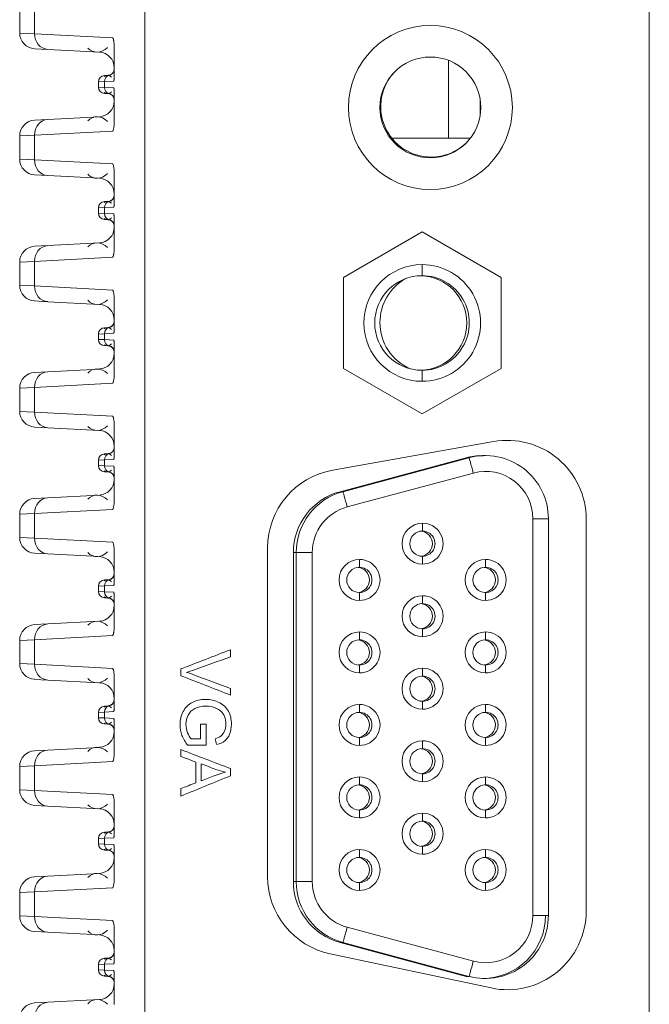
# Model space of a CAD drawing. Header units: millimetres. Extents: x 990 to 1809, y 0 to 562.
# Tile 38 of 256: x 1049 to 1069, y 329 to 361. Entities that reach past the tile are written whole.
import ezdxf

# ---------------------------------------------------------------- set-up
doc = ezdxf.new("R2010")
doc.units = ezdxf.units.MM
doc.layers.add('1', color=7, linetype='Continuous', true_color=0xffffff)
doc.layers.add('10', color=7, linetype='Continuous')

msp = doc.modelspace()

# ---------------------------------------------------------------- linework, layer by layer
at = {"layer": '1', "color": 7, "linetype": 'Continuous', "lineweight": 18}
for p, q in [((1049.272, 361.028), (1049.272, 360.248)), ((1052.77, 316.117), (1052.77, 361.117)), ((1068.77, 361.117), (1068.77, 316.117)), ((1048.803, 360.27), (1048.803, 361.006)), ((1048.803, 360.27), (1049.272, 360.248)), ((1049.272, 360.248), (1051.756, 360.117)), ((1049.699, 359.748), (1049.277, 359.77)), ((1051.803, 358.866), (1051.803, 359.817)), ((1051.329, 359.663), (1049.699, 359.748)), ((1051.493, 358.922), (1051.614, 358.928)), ((1051.491, 358.731), (1051.303, 358.722)), ((1051.303, 358.554), (1051.303, 358.722)), ((1051.303, 358.554), (1051.491, 358.545)), ((1051.785, 358.746), (1051.491, 358.731)), ((1051.491, 358.731), (1051.491, 358.545)), ((1051.491, 358.545), (1051.785, 358.53)), ((1051.614, 358.348), (1051.493, 358.354)), ((1051.803, 357.459), (1051.803, 358.41)), ((1049.699, 357.528), (1051.329, 357.613)), ((1049.277, 357.506), (1049.699, 357.528)), ((1049.272, 357.028), (1048.803, 357.006)), ((1048.803, 356.27), (1048.803, 357.006)), ((1051.756, 357.159), (1049.272, 357.028)), ((1049.272, 357.028), (1049.272, 356.248)), ((1048.803, 356.27), (1049.272, 356.248)), ((1049.272, 356.248), (1051.756, 356.117)), ((1049.699, 355.748), (1049.277, 355.77)), ((1051.329, 355.663), (1049.699, 355.748)), ((1051.803, 354.866), (1051.803, 355.817)), ((1051.493, 354.922), (1051.614, 354.928)), ((1051.491, 354.731), (1051.303, 354.722)), ((1051.303, 354.554), (1051.303, 354.722)), ((1051.303, 354.554), (1051.491, 354.545)), ((1051.785, 354.746), (1051.491, 354.731)), ((1051.491, 354.731), (1051.491, 354.545)), ((1051.491, 354.545), (1051.785, 354.53)), ((1051.614, 354.348), (1051.493, 354.354)), ((1051.803, 353.459), (1051.803, 354.41)), ((1061.569, 353.96), (1059.069, 352.516)), ((1064.068, 352.516), (1061.569, 353.96)), ((1049.277, 353.506), (1049.699, 353.528)), ((1049.699, 353.528), (1051.329, 353.613)), ((1049.272, 353.028), (1048.803, 353.006)), ((1048.803, 352.27), (1048.803, 353.006)), ((1051.756, 353.159), (1049.272, 353.028)), ((1049.272, 353.028), (1049.272, 352.248)), ((1061.569, 352.923), (1061.563, 352.573)), ((1048.803, 352.27), (1049.272, 352.248)), ((1059.069, 352.516), (1059.069, 349.63)), ((1064.068, 349.63), (1064.068, 352.516)), ((1049.272, 352.248), (1051.756, 352.117)), ((1049.699, 351.748), (1049.277, 351.77)), ((1051.329, 351.663), (1049.699, 351.748)), ((1051.803, 350.866), (1051.803, 351.817)), ((1051.491, 350.731), (1051.303, 350.722)), ((1051.303, 350.554), (1051.303, 350.722)), ((1051.785, 350.746), (1051.491, 350.731)), ((1051.491, 350.731), (1051.491, 350.545)), ((1051.493, 350.922), (1051.614, 350.928)), ((1051.303, 350.554), (1051.491, 350.545)), ((1051.491, 350.545), (1051.785, 350.53)), ((1051.803, 349.459), (1051.803, 350.41)), ((1051.614, 350.348), (1051.493, 350.354)), ((1049.277, 349.506), (1049.699, 349.528)), ((1049.699, 349.528), (1051.329, 349.613)), ((1059.069, 349.63), (1061.569, 348.186)), ((1061.569, 349.223), (1061.563, 349.573)), ((1061.569, 348.186), (1064.068, 349.63)), ((1051.756, 349.159), (1049.272, 349.028)), ((1049.272, 349.028), (1048.803, 349.006)), ((1048.803, 348.27), (1048.803, 349.006)), ((1049.272, 349.028), (1049.272, 348.248)), ((1048.803, 348.27), (1049.272, 348.248)), ((1049.272, 348.248), (1051.756, 348.117)), ((1049.699, 347.748), (1049.277, 347.77)), ((1051.329, 347.663), (1049.699, 347.748)), ((1051.803, 346.866), (1051.803, 347.817)), ((1063.833, 347.31), (1058.73, 346.403)), ((1051.491, 346.731), (1051.303, 346.722)), ((1051.303, 346.554), (1051.303, 346.722)), ((1051.785, 346.746), (1051.491, 346.731)), ((1051.491, 346.731), (1051.491, 346.545)), ((1051.493, 346.922), (1051.614, 346.928)), ((1062.962, 346.796), (1058.963, 345.721)), ((1063.051, 346.796), (1059.052, 345.721)), ((1062.962, 346.796), (1063.051, 346.796)), ((1063.57, 346.865), (1063.481, 346.865)), ((1051.303, 346.554), (1051.491, 346.545)), ((1051.491, 346.545), (1051.785, 346.53)), ((1051.614, 346.348), (1051.493, 346.354)), ((1051.803, 345.459), (1051.803, 346.41)), ((1063.19, 346.313), (1059.19, 345.238)), ((1058.963, 345.721), (1059.052, 345.721)), ((1049.277, 345.506), (1049.699, 345.528)), ((1049.699, 345.528), (1051.329, 345.613)), ((1051.756, 345.159), (1049.272, 345.028)), ((1049.272, 345.028), (1048.803, 345.006)), ((1048.803, 344.27), (1048.803, 345.006)), ((1049.272, 345.028), (1049.272, 344.248)), ((1065.57, 344.865), (1065.079, 344.865)), ((1065.079, 332.282), (1065.079, 344.865)), ((1065.57, 332.282), (1065.57, 344.865)), ((1066.77, 332.426), (1066.77, 344.848)), ((1048.803, 344.27), (1049.272, 344.248)), ((1049.272, 344.248), (1051.756, 344.117)), ((1056.667, 343.941), (1056.667, 333.511)), ((1049.699, 343.748), (1049.277, 343.77)), ((1051.329, 343.663), (1049.699, 343.748)), ((1051.803, 342.866), (1051.803, 343.817)), ((1057.482, 343.79), (1057.482, 333.357)), ((1057.482, 343.79), (1057.571, 343.79)), ((1057.571, 343.79), (1057.571, 333.357)), ((1058.08, 343.79), (1057.571, 343.79)), ((1058.08, 343.79), (1058.08, 333.357)), ((1051.493, 342.922), (1051.614, 342.928)), ((1051.491, 342.731), (1051.303, 342.722)), ((1051.303, 342.554), (1051.303, 342.722)), ((1051.785, 342.746), (1051.491, 342.731)), ((1051.491, 342.731), (1051.491, 342.545)), ((1051.303, 342.554), (1051.491, 342.545)), ((1051.491, 342.545), (1051.785, 342.53)), ((1051.614, 342.348), (1051.493, 342.354)), ((1051.803, 341.459), (1051.803, 342.41)), ((1049.277, 341.506), (1049.699, 341.528)), ((1049.699, 341.528), (1051.329, 341.613)), ((1049.272, 341.028), (1048.803, 341.006)), ((1051.756, 341.159), (1049.272, 341.028)), ((1049.272, 341.028), (1049.272, 340.248)), ((1048.803, 340.27), (1048.803, 341.006)), ((1048.803, 340.27), (1049.272, 340.248)), ((1049.272, 340.248), (1051.756, 340.117)), ((1051.803, 339.817), (1051.803, 338.866)), ((1049.699, 339.748), (1049.277, 339.77)), ((1051.329, 339.663), (1049.699, 339.748)), ((1051.493, 338.922), (1051.614, 338.928)), ((1051.491, 338.731), (1051.303, 338.722)), ((1051.303, 338.554), (1051.303, 338.722)), ((1051.303, 338.554), (1051.491, 338.545)), ((1051.785, 338.746), (1051.491, 338.731)), ((1051.491, 338.731), (1051.491, 338.545)), ((1051.491, 338.545), (1051.785, 338.53)), ((1051.614, 338.348), (1051.493, 338.354)), ((1051.803, 338.41), (1051.803, 337.459)), ((1049.699, 337.528), (1051.329, 337.613)), ((1049.277, 337.506), (1049.699, 337.528)), ((1049.272, 337.028), (1048.803, 337.006)), ((1048.803, 336.27), (1048.803, 337.006)), ((1051.756, 337.159), (1049.272, 337.028)), ((1049.272, 337.028), (1049.272, 336.248)), ((1048.803, 336.27), (1049.272, 336.248)), ((1049.272, 336.248), (1051.756, 336.117)), ((1049.699, 335.748), (1049.277, 335.77)), ((1051.329, 335.663), (1049.699, 335.748)), ((1051.803, 335.817), (1051.803, 334.866)), ((1051.493, 334.922), (1051.614, 334.928)), ((1051.491, 334.731), (1051.303, 334.722)), ((1051.303, 334.554), (1051.303, 334.722)), ((1051.303, 334.554), (1051.491, 334.545)), ((1051.785, 334.746), (1051.491, 334.731)), ((1051.491, 334.731), (1051.491, 334.545)), ((1051.491, 334.545), (1051.785, 334.53)), ((1051.614, 334.348), (1051.493, 334.354)), ((1051.803, 334.41), (1051.803, 333.459)), ((1049.699, 333.528), (1051.329, 333.613)), ((1049.277, 333.506), (1049.699, 333.528)), ((1057.482, 333.357), (1057.571, 333.357)), ((1058.08, 333.357), (1057.571, 333.357)), ((1049.272, 333.028), (1048.803, 333.006)), ((1048.803, 332.27), (1048.803, 333.006)), ((1051.756, 333.159), (1049.272, 333.028)), ((1049.272, 333.028), (1049.272, 332.248)), ((1065.57, 332.282), (1065.079, 332.282)), ((1048.803, 332.27), (1049.272, 332.248)), ((1049.272, 332.248), (1051.756, 332.117)), ((1049.699, 331.748), (1049.277, 331.77)), ((1051.329, 331.663), (1049.699, 331.748)), ((1051.803, 331.817), (1051.803, 330.866)), ((1059.19, 331.908), (1063.19, 330.833)), ((1058.963, 331.425), (1062.962, 330.35)), ((1058.963, 331.425), (1059.052, 331.425)), ((1059.052, 331.425), (1063.051, 330.35)), ((1058.647, 331.066), (1063.751, 329.981)), ((1051.491, 330.731), (1051.303, 330.722)), ((1051.303, 330.554), (1051.303, 330.722)), ((1051.785, 330.746), (1051.491, 330.731)), ((1051.491, 330.731), (1051.491, 330.545)), ((1051.493, 330.922), (1051.614, 330.928)), ((1051.303, 330.554), (1051.491, 330.545)), ((1051.491, 330.545), (1051.785, 330.53)), ((1051.803, 330.41), (1051.803, 329.459)), ((1051.614, 330.348), (1051.493, 330.354)), ((1062.962, 330.35), (1063.051, 330.35)), ((1063.481, 330.282), (1063.57, 330.282)), ((1049.277, 329.506), (1049.699, 329.528)), ((1049.699, 329.528), (1051.329, 329.613))]:
    msp.add_line(p, q, dxfattribs=at)
for radius in [2.6, 1.6]:
    msp.add_circle((1061.827, 357.908), radius, dxfattribs=at)
for centre, radius, start, end in [((1049.303, 360.27), 0.5, 180, 267), ((1051.303, 359.164), 0.5, 0, 87), ((1051.503, 358.722), 0.2, 93, 180), ((1051.603, 359.128), 0.2, 273, 0), ((1061.853, 357.934), 1.6, 135.7088, 270), ((1051.503, 358.554), 0.2, 180, 267), ((1051.603, 358.148), 0.2, 0, 87), ((1051.303, 358.113), 0.5, 273, 0), ((1049.303, 357.006), 0.5, 93, 180), ((1061.853, 357.934), 1.6, 270, 314.4206), ((1049.303, 356.27), 0.5, 180, 267), ((1051.303, 355.164), 0.5, 0, 87), ((1051.603, 355.128), 0.2, 273, 0), ((1051.503, 354.722), 0.2, 93, 180), ((1051.503, 354.554), 0.2, 180, 267), ((1051.603, 354.148), 0.2, 0, 87), ((1051.303, 354.113), 0.5, 273, 0), ((1049.303, 353.006), 0.5, 93, 180), ((1049.303, 352.27), 0.5, 180, 267), ((1061.827, 351.087), 1.6, 119.5537, 180), ((1051.303, 351.164), 0.5, 0, 87), ((1051.603, 351.128), 0.2, 273, 0), ((1061.827, 351.087), 1.6, 180, 246.285), ((1051.503, 350.722), 0.2, 93, 180), ((1051.503, 350.554), 0.2, 180, 267), ((1051.303, 350.113), 0.5, 273, 0), ((1051.603, 350.148), 0.2, 0, 87), ((1049.303, 349.006), 0.5, 93, 180), ((1049.303, 348.27), 0.5, 180, 267), ((1051.303, 347.164), 0.5, 0, 87), ((1064.27, 344.848), 2.5, 0, 100.0763), ((1051.603, 347.128), 0.2, 273, 0), ((1051.503, 346.722), 0.2, 93, 180), ((1051.503, 346.554), 0.2, 180, 267), ((1051.603, 346.148), 0.2, 0, 87), ((1059.167, 343.941), 2.5, 100.0763, 180), ((1051.303, 346.113), 0.5, 273, 0), ((1049.303, 345.006), 0.5, 93, 180), ((1049.303, 344.27), 0.5, 180, 267), ((1051.303, 343.164), 0.5, 0, 87), ((1051.503, 342.722), 0.2, 93, 180), ((1051.603, 343.128), 0.2, 273, 0), ((1051.503, 342.554), 0.2, 180, 267), ((1051.603, 342.148), 0.2, 0, 87), ((1051.303, 342.113), 0.5, 273, 0), ((1049.303, 341.006), 0.5, 93, 180), ((1049.303, 340.27), 0.5, 180, 267), ((1051.303, 339.164), 0.5, 0, 87), ((1051.503, 338.722), 0.2, 93, 180), ((1051.603, 339.128), 0.2, 273, 0), ((1051.503, 338.554), 0.2, 180, 267), ((1051.603, 338.148), 0.2, 0, 87), ((1051.303, 338.113), 0.5, 273, 0), ((1049.303, 337.006), 0.5, 93, 180), ((1049.303, 336.27), 0.5, 180, 267), ((1051.303, 335.164), 0.5, 0, 87), ((1051.603, 335.128), 0.2, 273, 0), ((1051.503, 334.722), 0.2, 93, 180), ((1051.503, 334.554), 0.2, 180, 267), ((1051.603, 334.148), 0.2, 0, 87), ((1051.303, 334.113), 0.5, 273, 0), ((1049.303, 333.006), 0.5, 93, 180), ((1059.167, 333.511), 2.5, 180, 258), ((1064.27, 332.426), 2.5, 258, 0), ((1049.303, 332.27), 0.5, 180, 267), ((1051.303, 331.164), 0.5, 0, 87), ((1051.603, 331.128), 0.2, 273, 0), ((1051.503, 330.722), 0.2, 93, 180), ((1051.503, 330.554), 0.2, 180, 267), ((1051.303, 330.113), 0.5, 273, 0), ((1051.603, 330.148), 0.2, 0, 87), ((1049.303, 329.006), 0.5, 93, 180)]:
    msp.add_arc(centre, radius, start, end, dxfattribs=at)
for centre, major_axis, ratio, start_param, end_param in [((1049.725, 360.248), (-0.026, -0.499), 0.906086, 4.759839, 6.283185), ((1051.303, 360.165), (-0.197, -0.473), 0.862678, 5.890554, 7.4139), ((1051.603, 358.727), (-0.079, 0.189), 0.862678, 5.152471, 6.543096), ((1051.672, 358.731), (0.01, -0.2), 0.906086, 3.274313, 4.664939), ((1051.603, 359.124), (0.2, 0), 0.998384, 4.884858, 6.283185), ((1051.672, 358.545), (-0.01, -0.2), 0.906086, 4.759839, 6.150465), ((1051.603, 358.549), (-0.079, -0.189), 0.862678, 6.023275, 7.4139), ((1051.603, 358.152), (-0.2, 0), 0.998384, 3.141593, 4.53992), ((1051.303, 357.111), (-0.197, 0.473), 0.862678, 5.152471, 6.675817), ((1049.725, 357.028), (0.026, -0.499), 0.906086, 3.141593, 4.664939), ((1049.725, 356.248), (-0.026, -0.499), 0.906086, 4.759839, 6.283185), ((1051.303, 356.165), (-0.197, -0.473), 0.862678, 5.890554, 7.4139), ((1051.603, 355.124), (0.2, 0), 0.998384, 4.884858, 6.283185), ((1051.603, 354.727), (-0.079, 0.189), 0.862678, 5.152471, 6.543096), ((1051.672, 354.731), (0.01, -0.2), 0.906086, 3.274313, 4.664939), ((1051.672, 354.545), (-0.01, -0.2), 0.906086, 4.759839, 6.150465), ((1051.603, 354.549), (-0.079, -0.189), 0.862678, 6.023275, 7.4139), ((1051.603, 354.152), (-0.2, 0), 0.998384, 3.141593, 4.53992), ((1049.725, 353.028), (0.026, -0.499), 0.906086, 3.141593, 4.664939), ((1051.303, 353.111), (-0.197, 0.473), 0.862678, 5.152471, 6.675817), ((1061.569, 351.073), (0, -1.85), 0.999848, 3.141593, 6.283185), ((1061.569, 351.073), (0, -1.85), 0.999848, 0, 3.141593), ((1061.563, 351.073), (0, -1.5), 0.999848, 3.141593, 6.283185), ((1061.482, 351.073), (0, 1.5), 0.999848, 3.168689, 6.256089), ((1061.563, 351.073), (0, -1.5), 0.999848, 0, 3.141593), ((1049.725, 352.248), (-0.026, -0.499), 0.906086, 4.759839, 6.283185), ((1051.303, 352.165), (-0.197, -0.473), 0.862678, 5.890554, 7.4139), ((1051.603, 351.124), (0.2, 0), 0.998384, 4.884858, 6.283185), ((1051.603, 350.727), (-0.079, 0.189), 0.862678, 5.152471, 6.543096), ((1051.672, 350.731), (0.01, -0.2), 0.906086, 3.274313, 4.664939), ((1051.603, 350.549), (-0.079, -0.189), 0.862678, 6.023275, 7.4139), ((1051.672, 350.545), (-0.01, -0.2), 0.906086, 4.759839, 6.150465), ((1051.603, 350.152), (-0.2, 0), 0.998384, 3.141593, 4.53992), ((1049.725, 349.028), (0.026, -0.499), 0.906086, 3.141593, 4.664939), ((1051.303, 349.111), (-0.197, 0.473), 0.862678, 5.152471, 6.675817), ((1049.725, 348.248), (-0.026, -0.499), 0.906086, 4.759839, 6.283185), ((1051.303, 348.165), (-0.197, -0.473), 0.862678, 5.890554, 7.4139), ((1051.603, 347.124), (0.2, 0), 0.998384, 4.884858, 6.283185), ((1051.603, 346.727), (-0.079, 0.189), 0.862678, 5.152471, 6.543096), ((1051.672, 346.731), (0.01, -0.2), 0.906086, 3.274313, 4.664939), ((1063.481, 344.865), (0, 2), 0.999848, 6.283163, 6.545732), ((1063.57, 344.865), (0, 2), 0.999848, 4.712389, 6.545732), ((1063.181, 346.313), (0.13, -0.483), 0.016854, 1.566266, 3.137062), ((1051.603, 346.549), (-0.079, -0.189), 0.862678, 6.023275, 7.4139), ((1051.672, 346.545), (-0.01, -0.2), 0.906086, 4.759839, 6.150465), ((1051.603, 346.152), (-0.2, 0), 0.998384, 3.141593, 4.53992), ((1063.579, 344.865), (0, 1.5), 0.999848, 4.712389, 6.545732), ((1059.482, 343.79), (0, 2), 0.999848, 0.262546, 1.570796), ((1059.571, 343.79), (0, 2), 0.999848, 0.262546, 1.570796), ((1059.182, 345.238), (0.13, -0.483), 0.016854, 1.566266, 3.137062), ((1049.725, 345.028), (0.026, -0.499), 0.906086, 3.141593, 4.664939), ((1051.303, 345.111), (-0.197, 0.473), 0.862678, 5.152471, 6.675817), ((1059.58, 343.79), (0, 1.5), 0.999848, 0.262546, 1.570796), ((1061.579, 344.073), (0, -0.65), 0.999848, 3.141593, 6.283185), ((1061.575, 344.073), (0, -0.4), 0.999848, 3.141593, 6.283185), ((1061.492, 344.073), (0, 0.4), 0.999848, 3.245462, 6.179317), ((1061.575, 344.723), (0, 0.25), 0.017452, 3.141593, 4.712362), ((1061.575, 344.073), (0, -0.4), 0.999848, 0, 3.141593), ((1061.579, 344.073), (0, -0.65), 0.999848, 0, 3.141593), ((1049.725, 344.248), (-0.026, -0.499), 0.906086, 4.759839, 6.283185), ((1051.303, 344.165), (-0.197, -0.473), 0.862678, 5.890554, 7.4139), ((1059.58, 342.923), (0, -0.65), 0.999848, 3.141593, 6.283185), ((1059.575, 343.573), (0, 0.25), 0.017452, 3.141593, 4.712362), ((1059.58, 342.923), (0, -0.65), 0.999848, 0, 3.141593), ((1061.575, 343.423), (0, -0.25), 0.017452, 1.570824, 3.141593), ((1063.579, 342.923), (0, -0.65), 0.999848, 3.141593, 6.283185), ((1063.575, 343.573), (0, 0.25), 0.017452, 3.141593, 4.712362), ((1063.579, 342.923), (0, -0.65), 0.999848, 0, 3.141593), ((1059.575, 342.923), (0, -0.4), 0.999848, 3.141593, 6.283185), ((1059.492, 342.923), (0, 0.4), 0.999848, 3.245462, 6.179317), ((1059.575, 342.923), (0, -0.4), 0.999848, 0, 3.141593), ((1063.575, 342.923), (0, -0.4), 0.999848, 3.141593, 6.283185), ((1063.492, 342.923), (0, 0.4), 0.999848, 3.245462, 6.179317), ((1063.575, 342.923), (0, -0.4), 0.999848, 0, 3.141593), ((1051.603, 342.727), (-0.079, 0.189), 0.862678, 5.152471, 6.543096), ((1051.672, 342.731), (0.01, -0.2), 0.906086, 3.274313, 4.664939), ((1051.603, 343.124), (0.2, 0), 0.998384, 4.884858, 6.283185), ((1051.603, 342.549), (-0.079, -0.189), 0.862678, 6.023275, 7.4139), ((1051.672, 342.545), (-0.01, -0.2), 0.906086, 4.759839, 6.150465), ((1051.603, 342.152), (-0.2, 0), 0.998384, 3.141593, 4.53992), ((1059.575, 342.273), (0, -0.25), 0.017452, 1.570824, 3.141593), ((1061.579, 341.773), (0, -0.65), 0.999848, 3.141593, 6.283185), ((1061.575, 342.423), (0, 0.25), 0.017452, 3.141593, 4.712362), ((1061.579, 341.773), (0, -0.65), 0.999848, 0, 3.141593), ((1063.575, 342.273), (0, -0.25), 0.017452, 1.570824, 3.141593), ((1061.575, 341.773), (0, -0.4), 0.999848, 3.141593, 6.283185), ((1061.492, 341.773), (0, 0.4), 0.999848, 3.245462, 6.179317), ((1061.575, 341.773), (0, -0.4), 0.999848, 0, 3.141593), ((1051.303, 341.111), (-0.197, 0.473), 0.862678, 5.152471, 6.675817), ((1049.725, 341.028), (0.026, -0.499), 0.906086, 3.141593, 4.664939), ((1061.575, 341.123), (0, -0.25), 0.017452, 1.570824, 3.141593), ((1059.58, 340.623), (0, -0.65), 0.999848, 3.141593, 6.283185), ((1059.575, 341.273), (0, 0.25), 0.017452, 3.141593, 4.712362), ((1059.58, 340.623), (0, -0.65), 0.999848, 0, 3.141593), ((1063.579, 340.623), (0, -0.65), 0.999848, 3.141593, 6.283185), ((1063.575, 341.273), (0, 0.25), 0.017452, 3.141593, 4.712362), ((1063.579, 340.623), (0, -0.65), 0.999848, 0, 3.141593), ((1059.575, 340.623), (0, -0.4), 0.999848, 3.141593, 6.283185), ((1059.492, 340.623), (0, 0.4), 0.999848, 3.245462, 6.179317), ((1059.575, 340.623), (0, -0.4), 0.999848, 0, 3.141593), ((1063.575, 340.623), (0, -0.4), 0.999848, 3.141593, 6.283185), ((1063.492, 340.623), (0, 0.4), 0.999848, 3.245462, 6.179317), ((1063.575, 340.623), (0, -0.4), 0.999848, 0, 3.141593), ((1049.725, 340.248), (-0.026, -0.499), 0.906086, 4.759839, 6.283185), ((1059.575, 339.973), (0, -0.25), 0.017452, 1.570824, 3.141593), ((1061.579, 339.473), (0, -0.65), 0.999848, 3.141593, 6.283185), ((1061.575, 340.123), (0, 0.25), 0.017452, 3.141593, 4.712362), ((1061.579, 339.473), (0, -0.65), 0.999848, 0, 3.141593), ((1063.575, 339.973), (0, -0.25), 0.017452, 1.570824, 3.141593), ((1051.303, 340.165), (-0.197, -0.473), 0.862678, 5.890554, 7.4139), ((1061.575, 339.473), (0, -0.4), 0.999848, 3.141593, 6.283185), ((1061.492, 339.473), (0, 0.4), 0.999848, 3.245462, 6.179317), ((1061.575, 339.473), (0, -0.4), 0.999848, 0, 3.141593), ((1051.603, 338.727), (-0.079, 0.189), 0.862678, 5.152471, 6.543096), ((1051.672, 338.731), (0.01, -0.2), 0.906086, 3.274313, 4.664939), ((1051.603, 339.124), (0.2, 0), 0.998384, 4.884858, 6.283185), ((1059.58, 338.323), (0, -0.65), 0.999848, 3.141593, 6.283185), ((1059.575, 338.973), (0, 0.25), 0.017452, 3.141593, 4.712362), ((1059.58, 338.323), (0, -0.65), 0.999848, 0, 3.141593), ((1061.575, 338.823), (0, -0.25), 0.017452, 1.570824, 3.141593), ((1063.579, 338.323), (0, -0.65), 0.999848, 3.141593, 6.283185), ((1063.575, 338.973), (0, 0.25), 0.017452, 3.141593, 4.712362), ((1063.579, 338.323), (0, -0.65), 0.999848, 0, 3.141593), ((1051.672, 338.545), (-0.01, -0.2), 0.906086, 4.759839, 6.150465), ((1059.575, 338.323), (0, -0.4), 0.999848, 3.141593, 6.283185), ((1059.492, 338.323), (0, 0.4), 0.999848, 3.245462, 6.179317), ((1059.575, 338.323), (0, -0.4), 0.999848, 0, 3.141593), ((1063.575, 338.323), (0, -0.4), 0.999848, 3.141593, 6.283185), ((1063.492, 338.323), (0, 0.4), 0.999848, 3.245462, 6.179317), ((1063.575, 338.323), (0, -0.4), 0.999848, 0, 3.141593), ((1051.603, 338.549), (-0.079, -0.189), 0.862678, 6.023275, 7.4139), ((1051.603, 338.152), (-0.2, 0), 0.998384, 3.141593, 4.53992), ((1059.575, 337.673), (0, -0.25), 0.017452, 1.570824, 3.141593), ((1063.575, 337.673), (0, -0.25), 0.017452, 1.570824, 3.141593), ((1051.303, 337.111), (-0.197, 0.473), 0.862678, 5.152471, 6.675817), ((1061.579, 337.173), (0, -0.65), 0.999848, 3.141593, 6.283185), ((1061.575, 337.823), (0, 0.25), 0.017452, 3.141593, 4.712362), ((1061.579, 337.173), (0, -0.65), 0.999848, 0, 3.141593), ((1049.725, 337.028), (0.026, -0.499), 0.906086, 3.141593, 4.664939), ((1061.575, 337.173), (0, -0.4), 0.999848, 3.141593, 6.283185), ((1061.492, 337.173), (0, 0.4), 0.999848, 3.245462, 6.179317), ((1061.575, 337.173), (0, -0.4), 0.999848, 0, 3.141593), ((1059.58, 336.023), (0, -0.65), 0.999848, 3.141593, 6.283185), ((1059.575, 336.673), (0, 0.25), 0.017452, 3.141593, 4.712362), ((1059.58, 336.023), (0, -0.65), 0.999848, 0, 3.141593), ((1061.575, 336.523), (0, -0.25), 0.017452, 1.570824, 3.141593), ((1063.579, 336.023), (0, -0.65), 0.999848, 3.141593, 6.283185), ((1063.575, 336.673), (0, 0.25), 0.017452, 3.141593, 4.712362), ((1063.579, 336.023), (0, -0.65), 0.999848, 0, 3.141593), ((1059.575, 336.023), (0, -0.4), 0.999848, 3.141593, 6.283185), ((1059.492, 336.023), (0, 0.4), 0.999848, 3.245462, 6.179317), ((1059.575, 336.023), (0, -0.4), 0.999848, 0, 3.141593), ((1063.575, 336.023), (0, -0.4), 0.999848, 3.141593, 6.283185), ((1063.492, 336.023), (0, 0.4), 0.999848, 3.245462, 6.179317), ((1063.575, 336.023), (0, -0.4), 0.999848, 0, 3.141593), ((1049.725, 336.248), (-0.026, -0.499), 0.906086, 4.759839, 6.283185), ((1051.303, 336.165), (-0.197, -0.473), 0.862678, 5.890554, 7.4139), ((1059.575, 335.373), (0, -0.25), 0.017452, 1.570824, 3.141593), ((1061.579, 334.873), (0, -0.65), 0.999848, 3.141593, 6.283185), ((1061.575, 335.523), (0, 0.25), 0.017452, 3.141593, 4.712362), ((1061.579, 334.873), (0, -0.65), 0.999848, 0, 3.141593), ((1063.575, 335.373), (0, -0.25), 0.017452, 1.570824, 3.141593), ((1051.603, 335.124), (0.2, 0), 0.998384, 4.884858, 6.283185), ((1061.575, 334.873), (0, -0.4), 0.999848, 3.141593, 6.283185), ((1061.492, 334.873), (0, 0.4), 0.999848, 3.245462, 6.179317), ((1061.575, 334.873), (0, -0.4), 0.999848, 0, 3.141593), ((1051.603, 334.727), (-0.079, 0.189), 0.862678, 5.152471, 6.543096), ((1051.672, 334.731), (0.01, -0.2), 0.906086, 3.274313, 4.664939), ((1051.672, 334.545), (-0.01, -0.2), 0.906086, 4.759839, 6.150465), ((1061.575, 334.223), (0, -0.25), 0.017452, 1.570824, 3.141593), ((1051.603, 334.549), (-0.079, -0.189), 0.862678, 6.023275, 7.4139), ((1051.603, 334.152), (-0.2, 0), 0.998384, 3.141593, 4.53992), ((1059.58, 333.723), (0, -0.65), 0.999848, 3.141593, 6.283185), ((1059.575, 334.373), (0, 0.25), 0.017452, 3.141593, 4.712362), ((1059.58, 333.723), (0, -0.65), 0.999848, 0, 3.141593), ((1063.579, 333.723), (0, -0.65), 0.999848, 3.141593, 6.283185), ((1063.575, 334.373), (0, 0.25), 0.017452, 3.141593, 4.712362), ((1063.579, 333.723), (0, -0.65), 0.999848, 0, 3.141593), ((1059.575, 333.723), (0, -0.4), 0.999848, 3.141593, 6.283185), ((1059.492, 333.723), (0, 0.4), 0.999848, 3.245462, 6.179317), ((1059.575, 333.723), (0, -0.4), 0.999848, 0, 3.141593), ((1063.575, 333.723), (0, -0.4), 0.999848, 3.141593, 6.283185), ((1063.492, 333.723), (0, 0.4), 0.999848, 3.245462, 6.179317), ((1063.575, 333.723), (0, -0.4), 0.999848, 0, 3.141593), ((1051.303, 333.111), (-0.197, 0.473), 0.862678, 5.152471, 6.675817), ((1049.725, 333.028), (0.026, -0.499), 0.906086, 3.141593, 4.664939), ((1059.482, 333.357), (0, 2), 0.999848, 1.570796, 2.879046), ((1059.571, 333.357), (0, 2), 0.999848, 1.570796, 2.879046), ((1059.58, 333.357), (0, 1.5), 0.999848, 1.570796, 2.879046), ((1059.575, 333.073), (0, -0.25), 0.017452, 1.570824, 3.141593), ((1063.575, 333.073), (0, -0.25), 0.017452, 1.570824, 3.141593), ((1063.57, 332.282), (0, 2), 0.999848, 2.879046, 4.712389), ((1063.579, 332.282), (0, 1.5), 0.999848, 2.879046, 4.712389), ((1063.481, 332.282), (0, 2), 0.999848, 3.141615, 4.712389), ((1049.725, 332.248), (-0.026, -0.499), 0.906086, 4.759839, 6.283185), ((1051.303, 332.165), (-0.197, -0.473), 0.862678, 5.890554, 7.4139), ((1059.182, 331.908), (0.13, 0.483), 0.016854, 3.146123, 4.716919), ((1051.603, 331.124), (0.2, 0), 0.998384, 4.884858, 6.283185), ((1051.603, 330.727), (-0.079, 0.189), 0.862678, 5.152471, 6.543096), ((1051.672, 330.731), (0.01, -0.2), 0.906086, 3.274313, 4.664939), ((1063.181, 330.833), (0.13, 0.483), 0.016854, 3.146123, 4.716919), ((1051.672, 330.545), (-0.01, -0.2), 0.906086, 4.759839, 6.150465), ((1051.603, 330.549), (-0.079, -0.189), 0.862678, 6.023275, 7.4139), ((1051.603, 330.152), (-0.2, 0), 0.998384, 3.141593, 4.53992), ((1049.725, 329.028), (0.026, -0.499), 0.906086, 3.141593, 4.664939), ((1051.303, 329.111), (-0.197, 0.473), 0.862678, 5.152471, 6.675817)]:
    msp.add_ellipse(centre, major_axis=major_axis, ratio=ratio, start_param=start_param, end_param=end_param, dxfattribs=at)
for points, knots in [([(1051.756, 360.117), (1051.758, 360.113), (1051.76, 360.108), (1051.764, 360.097), (1051.766, 360.092), (1051.772, 360.076), (1051.778, 360.053), (1051.784, 360.029), (1051.788, 360.004), (1051.791, 359.991), (1051.796, 359.952), (1051.799, 359.926), (1051.802, 359.872), (1051.803, 359.845), (1051.803, 359.817)], [0, 0, 0, 0, 0.0625, 0.0625, 0.125, 0.125, 0.25, 0.375, 0.375, 0.5, 0.5, 0.75, 0.75, 1, 1, 1, 1]), ([(1051.803, 358.866), (1051.803, 358.855), (1051.803, 358.845), (1051.802, 358.823), (1051.8, 358.812), (1051.798, 358.797), (1051.797, 358.792), (1051.795, 358.782), (1051.793, 358.772), (1051.791, 358.763), (1051.788, 358.757), (1051.788, 358.754), (1051.786, 358.75), (1051.785, 358.748), (1051.785, 358.746)], [0, 0, 0, 0, 0.25, 0.25, 0.5, 0.5, 0.625, 0.625, 0.75, 0.875, 0.875, 0.9375, 0.9375, 1, 1, 1, 1]), ([(1051.785, 358.53), (1051.785, 358.528), (1051.786, 358.526), (1051.788, 358.522), (1051.788, 358.52), (1051.791, 358.513), (1051.793, 358.504), (1051.795, 358.494), (1051.797, 358.484), (1051.798, 358.479), (1051.8, 358.464), (1051.802, 358.453), (1051.803, 358.432), (1051.803, 358.421), (1051.803, 358.41)], [0, 0, 0, 0, 0.0625, 0.0625, 0.125, 0.125, 0.25, 0.375, 0.375, 0.5, 0.5, 0.75, 0.75, 1, 1, 1, 1]), ([(1051.803, 357.459), (1051.803, 357.431), (1051.802, 357.404), (1051.799, 357.351), (1051.796, 357.324), (1051.791, 357.285), (1051.788, 357.272), (1051.784, 357.247), (1051.778, 357.223), (1051.772, 357.201), (1051.766, 357.184), (1051.764, 357.179), (1051.76, 357.169), (1051.758, 357.164), (1051.756, 357.159)], [0, 0, 0, 0, 0.25, 0.25, 0.5, 0.5, 0.625, 0.625, 0.75, 0.875, 0.875, 0.9375, 0.9375, 1, 1, 1, 1]), ([(1051.756, 356.117), (1051.758, 356.113), (1051.76, 356.108), (1051.764, 356.097), (1051.766, 356.092), (1051.772, 356.076), (1051.778, 356.053), (1051.784, 356.029), (1051.788, 356.004), (1051.791, 355.991), (1051.796, 355.952), (1051.799, 355.926), (1051.802, 355.872), (1051.803, 355.845), (1051.803, 355.817)], [0, 0, 0, 0, 0.0625, 0.0625, 0.125, 0.125, 0.25, 0.375, 0.375, 0.5, 0.5, 0.75, 0.75, 1, 1, 1, 1]), ([(1051.803, 354.866), (1051.803, 354.855), (1051.803, 354.845), (1051.802, 354.823), (1051.8, 354.812), (1051.798, 354.797), (1051.797, 354.792), (1051.795, 354.782), (1051.793, 354.772), (1051.791, 354.763), (1051.788, 354.757), (1051.788, 354.754), (1051.786, 354.75), (1051.785, 354.748), (1051.785, 354.746)], [0, 0, 0, 0, 0.25, 0.25, 0.5, 0.5, 0.625, 0.625, 0.75, 0.875, 0.875, 0.9375, 0.9375, 1, 1, 1, 1]), ([(1051.785, 354.53), (1051.785, 354.528), (1051.786, 354.526), (1051.788, 354.522), (1051.788, 354.52), (1051.791, 354.513), (1051.793, 354.504), (1051.795, 354.494), (1051.797, 354.484), (1051.798, 354.479), (1051.8, 354.464), (1051.802, 354.453), (1051.803, 354.432), (1051.803, 354.421), (1051.803, 354.41)], [0, 0, 0, 0, 0.0625, 0.0625, 0.125, 0.125, 0.25, 0.375, 0.375, 0.5, 0.5, 0.75, 0.75, 1, 1, 1, 1]), ([(1051.803, 353.459), (1051.803, 353.431), (1051.802, 353.404), (1051.799, 353.351), (1051.796, 353.324), (1051.791, 353.285), (1051.788, 353.272), (1051.784, 353.247), (1051.778, 353.223), (1051.772, 353.201), (1051.766, 353.184), (1051.764, 353.179), (1051.76, 353.169), (1051.758, 353.164), (1051.756, 353.159)], [0, 0, 0, 0, 0.25, 0.25, 0.5, 0.5, 0.625, 0.625, 0.75, 0.875, 0.875, 0.9375, 0.9375, 1, 1, 1, 1]), ([(1051.756, 352.117), (1051.758, 352.113), (1051.76, 352.108), (1051.764, 352.097), (1051.766, 352.092), (1051.772, 352.076), (1051.778, 352.053), (1051.784, 352.029), (1051.788, 352.004), (1051.791, 351.991), (1051.796, 351.952), (1051.799, 351.926), (1051.802, 351.872), (1051.803, 351.845), (1051.803, 351.817)], [0, 0, 0, 0, 0.0625, 0.0625, 0.125, 0.125, 0.25, 0.375, 0.375, 0.5, 0.5, 0.75, 0.75, 1, 1, 1, 1]), ([(1051.803, 350.866), (1051.803, 350.855), (1051.803, 350.845), (1051.802, 350.823), (1051.8, 350.812), (1051.798, 350.797), (1051.797, 350.792), (1051.795, 350.782), (1051.793, 350.772), (1051.791, 350.763), (1051.788, 350.757), (1051.788, 350.754), (1051.786, 350.75), (1051.785, 350.748), (1051.785, 350.746)], [0, 0, 0, 0, 0.25, 0.25, 0.5, 0.5, 0.625, 0.625, 0.75, 0.875, 0.875, 0.9375, 0.9375, 1, 1, 1, 1]), ([(1051.785, 350.53), (1051.785, 350.528), (1051.786, 350.526), (1051.788, 350.522), (1051.788, 350.52), (1051.791, 350.513), (1051.793, 350.504), (1051.795, 350.494), (1051.797, 350.484), (1051.798, 350.479), (1051.8, 350.464), (1051.802, 350.453), (1051.803, 350.432), (1051.803, 350.421), (1051.803, 350.41)], [0, 0, 0, 0, 0.0625, 0.0625, 0.125, 0.125, 0.25, 0.375, 0.375, 0.5, 0.5, 0.75, 0.75, 1, 1, 1, 1]), ([(1051.803, 349.459), (1051.803, 349.431), (1051.802, 349.404), (1051.799, 349.351), (1051.796, 349.324), (1051.791, 349.285), (1051.788, 349.272), (1051.784, 349.247), (1051.778, 349.223), (1051.772, 349.201), (1051.766, 349.184), (1051.764, 349.179), (1051.76, 349.169), (1051.758, 349.164), (1051.756, 349.159)], [0, 0, 0, 0, 0.25, 0.25, 0.5, 0.5, 0.625, 0.625, 0.75, 0.875, 0.875, 0.9375, 0.9375, 1, 1, 1, 1]), ([(1051.756, 348.117), (1051.758, 348.113), (1051.76, 348.108), (1051.764, 348.097), (1051.766, 348.092), (1051.772, 348.076), (1051.778, 348.053), (1051.784, 348.029), (1051.788, 348.004), (1051.791, 347.991), (1051.796, 347.952), (1051.799, 347.926), (1051.802, 347.872), (1051.803, 347.845), (1051.803, 347.817)], [0, 0, 0, 0, 0.0625, 0.0625, 0.125, 0.125, 0.25, 0.375, 0.375, 0.5, 0.5, 0.75, 0.75, 1, 1, 1, 1]), ([(1051.803, 346.866), (1051.803, 346.855), (1051.803, 346.845), (1051.802, 346.823), (1051.8, 346.812), (1051.798, 346.797), (1051.797, 346.792), (1051.795, 346.782), (1051.793, 346.772), (1051.791, 346.763), (1051.788, 346.757), (1051.788, 346.754), (1051.786, 346.75), (1051.785, 346.748), (1051.785, 346.746)], [0, 0, 0, 0, 0.25, 0.25, 0.5, 0.5, 0.625, 0.625, 0.75, 0.875, 0.875, 0.9375, 0.9375, 1, 1, 1, 1]), ([(1051.785, 346.53), (1051.785, 346.528), (1051.786, 346.526), (1051.788, 346.522), (1051.788, 346.52), (1051.791, 346.513), (1051.793, 346.504), (1051.795, 346.494), (1051.797, 346.484), (1051.798, 346.479), (1051.8, 346.464), (1051.802, 346.453), (1051.803, 346.432), (1051.803, 346.421), (1051.803, 346.41)], [0, 0, 0, 0, 0.0625, 0.0625, 0.125, 0.125, 0.25, 0.375, 0.375, 0.5, 0.5, 0.75, 0.75, 1, 1, 1, 1]), ([(1051.803, 345.459), (1051.803, 345.431), (1051.802, 345.404), (1051.799, 345.351), (1051.796, 345.324), (1051.791, 345.285), (1051.788, 345.272), (1051.784, 345.247), (1051.778, 345.223), (1051.772, 345.201), (1051.766, 345.184), (1051.764, 345.179), (1051.76, 345.169), (1051.758, 345.164), (1051.756, 345.159)], [0, 0, 0, 0, 0.25, 0.25, 0.5, 0.5, 0.625, 0.625, 0.75, 0.875, 0.875, 0.9375, 0.9375, 1, 1, 1, 1]), ([(1051.756, 344.117), (1051.758, 344.113), (1051.76, 344.108), (1051.764, 344.097), (1051.766, 344.092), (1051.772, 344.076), (1051.778, 344.053), (1051.784, 344.029), (1051.788, 344.004), (1051.791, 343.991), (1051.796, 343.952), (1051.799, 343.926), (1051.802, 343.872), (1051.803, 343.845), (1051.803, 343.817)], [0, 0, 0, 0, 0.0625, 0.0625, 0.125, 0.125, 0.25, 0.375, 0.375, 0.5, 0.5, 0.75, 0.75, 1, 1, 1, 1]), ([(1051.803, 342.866), (1051.803, 342.855), (1051.803, 342.845), (1051.802, 342.823), (1051.8, 342.812), (1051.798, 342.797), (1051.797, 342.792), (1051.795, 342.782), (1051.793, 342.772), (1051.791, 342.763), (1051.788, 342.757), (1051.788, 342.754), (1051.786, 342.75), (1051.785, 342.748), (1051.785, 342.746)], [0, 0, 0, 0, 0.25, 0.25, 0.5, 0.5, 0.625, 0.625, 0.75, 0.875, 0.875, 0.9375, 0.9375, 1, 1, 1, 1]), ([(1051.785, 342.53), (1051.785, 342.528), (1051.786, 342.526), (1051.788, 342.522), (1051.788, 342.52), (1051.791, 342.513), (1051.793, 342.504), (1051.795, 342.494), (1051.797, 342.484), (1051.798, 342.479), (1051.8, 342.464), (1051.802, 342.453), (1051.803, 342.432), (1051.803, 342.421), (1051.803, 342.41)], [0, 0, 0, 0, 0.0625, 0.0625, 0.125, 0.125, 0.25, 0.375, 0.375, 0.5, 0.5, 0.75, 0.75, 1, 1, 1, 1]), ([(1051.803, 341.459), (1051.803, 341.431), (1051.802, 341.404), (1051.799, 341.351), (1051.796, 341.324), (1051.791, 341.285), (1051.788, 341.272), (1051.784, 341.247), (1051.778, 341.223), (1051.772, 341.201), (1051.766, 341.184), (1051.764, 341.179), (1051.76, 341.169), (1051.758, 341.164), (1051.756, 341.159)], [0, 0, 0, 0, 0.25, 0.25, 0.5, 0.5, 0.625, 0.625, 0.75, 0.875, 0.875, 0.9375, 0.9375, 1, 1, 1, 1]), ([(1051.756, 340.117), (1051.758, 340.113), (1051.76, 340.108), (1051.764, 340.097), (1051.766, 340.092), (1051.772, 340.076), (1051.775, 340.064), (1051.784, 340.029), (1051.789, 340.004), (1051.794, 339.966), (1051.796, 339.952), (1051.799, 339.926), (1051.8, 339.912), (1051.802, 339.872), (1051.803, 339.845), (1051.803, 339.817)], [0, 0, 0, 0, 0.0625, 0.0625, 0.125, 0.125, 0.25, 0.25, 0.5, 0.5, 0.625, 0.625, 0.75, 0.75, 1, 1, 1, 1]), ([(1051.803, 338.866), (1051.803, 338.855), (1051.803, 338.845), (1051.802, 338.823), (1051.8, 338.812), (1051.798, 338.797), (1051.797, 338.792), (1051.795, 338.782), (1051.793, 338.772), (1051.791, 338.763), (1051.788, 338.757), (1051.788, 338.754), (1051.786, 338.75), (1051.785, 338.748), (1051.785, 338.746)], [0, 0, 0, 0, 0.25, 0.25, 0.5, 0.5, 0.625, 0.625, 0.75, 0.875, 0.875, 0.9375, 0.9375, 1, 1, 1, 1]), ([(1055.462, 338.036), (1055.5, 338.128), (1055.518, 338.231), (1055.518, 338.502), (1055.486, 338.641), (1055.357, 338.882), (1055.258, 338.974), (1054.992, 339.102), (1054.849, 339.134), (1054.541, 339.134), (1054.4, 339.102), (1054.15, 338.973), (1054.054, 338.877), (1053.988, 338.751)], [0, 0, 0, 0, 0.126555, 0.126555, 0.300511, 0.300511, 0.474468, 0.474468, 0.648424, 0.648424, 0.824212, 0.824212, 1, 1, 1, 1]), ([(1054.145, 338.635), (1054.191, 338.728), (1054.261, 338.798), (1054.45, 338.895), (1054.568, 338.919), (1054.822, 338.919), (1054.928, 338.899), (1055.025, 338.859)], [0, 0, 0, 0, 0.356122, 0.356122, 0.712245, 0.712245, 1, 1, 1, 1]), ([(1055.025, 338.859), (1055.082, 338.835), (1055.134, 338.802), (1055.229, 338.717), (1055.267, 338.661), (1055.296, 338.591)], [0, 0, 0, 0, 0.5, 0.5, 1, 1, 1, 1]), ([(1051.785, 338.53), (1051.785, 338.528), (1051.786, 338.526), (1051.788, 338.522), (1051.788, 338.52), (1051.791, 338.513), (1051.793, 338.504), (1051.795, 338.494), (1051.797, 338.484), (1051.798, 338.479), (1051.8, 338.464), (1051.802, 338.453), (1051.803, 338.432), (1051.803, 338.421), (1051.803, 338.41)], [0, 0, 0, 0, 0.0625, 0.0625, 0.125, 0.125, 0.25, 0.375, 0.375, 0.5, 0.5, 0.75, 0.75, 1, 1, 1, 1]), ([(1053.988, 338.751), (1053.921, 338.624), (1053.888, 338.484), (1053.888, 338.214), (1053.909, 338.102), (1053.95, 337.993)], [0, 0, 0, 0, 0.57485, 0.57485, 1, 1, 1, 1]), ([(1054.128, 338.076), (1054.094, 338.162), (1054.076, 338.25), (1054.076, 338.445), (1054.099, 338.543), (1054.145, 338.635)], [0, 0, 0, 0, 0.46473, 0.46473, 1, 1, 1, 1]), ([(1055.296, 338.591), (1055.325, 338.522), (1055.339, 338.439), (1055.339, 338.264), (1055.326, 338.192), (1055.298, 338.127)], [0, 0, 0, 0, 0.546083, 0.546083, 1, 1, 1, 1]), ([(1051.803, 337.459), (1051.803, 337.431), (1051.802, 337.404), (1051.799, 337.351), (1051.796, 337.324), (1051.791, 337.285), (1051.788, 337.272), (1051.784, 337.247), (1051.778, 337.223), (1051.772, 337.201), (1051.766, 337.184), (1051.764, 337.179), (1051.76, 337.169), (1051.758, 337.164), (1051.756, 337.159)], [0, 0, 0, 0, 0.25, 0.25, 0.5, 0.5, 0.625, 0.625, 0.75, 0.875, 0.875, 0.9375, 0.9375, 1, 1, 1, 1]), ([(1055.325, 336.829), (1055.24, 336.805), (1055.131, 336.767), (1054.853, 336.662), (1054.708, 336.608), (1054.562, 336.553)], [0, 0, 0, 0, 0.476825, 0.476825, 1, 1, 1, 1]), ([(1051.756, 336.117), (1051.758, 336.113), (1051.76, 336.108), (1051.764, 336.097), (1051.766, 336.092), (1051.772, 336.076), (1051.775, 336.064), (1051.784, 336.029), (1051.789, 336.004), (1051.794, 335.966), (1051.796, 335.952), (1051.799, 335.926), (1051.8, 335.912), (1051.802, 335.872), (1051.803, 335.845), (1051.803, 335.817)], [0, 0, 0, 0, 0.0625, 0.0625, 0.125, 0.125, 0.25, 0.25, 0.5, 0.5, 0.625, 0.625, 0.75, 0.75, 1, 1, 1, 1]), ([(1051.803, 334.866), (1051.803, 334.855), (1051.803, 334.845), (1051.802, 334.823), (1051.8, 334.812), (1051.798, 334.797), (1051.797, 334.792), (1051.795, 334.782), (1051.793, 334.772), (1051.791, 334.763), (1051.788, 334.757), (1051.788, 334.754), (1051.786, 334.75), (1051.785, 334.748), (1051.785, 334.746)], [0, 0, 0, 0, 0.25, 0.25, 0.5, 0.5, 0.625, 0.625, 0.75, 0.875, 0.875, 0.9375, 0.9375, 1, 1, 1, 1]), ([(1051.785, 334.53), (1051.785, 334.528), (1051.786, 334.526), (1051.788, 334.522), (1051.788, 334.52), (1051.791, 334.513), (1051.793, 334.504), (1051.795, 334.494), (1051.797, 334.484), (1051.798, 334.479), (1051.8, 334.464), (1051.802, 334.453), (1051.803, 334.432), (1051.803, 334.421), (1051.803, 334.41)], [0, 0, 0, 0, 0.0625, 0.0625, 0.125, 0.125, 0.25, 0.375, 0.375, 0.5, 0.5, 0.75, 0.75, 1, 1, 1, 1]), ([(1051.803, 333.459), (1051.803, 333.431), (1051.802, 333.404), (1051.799, 333.351), (1051.796, 333.324), (1051.791, 333.285), (1051.788, 333.272), (1051.784, 333.247), (1051.778, 333.223), (1051.772, 333.201), (1051.766, 333.184), (1051.764, 333.179), (1051.76, 333.169), (1051.758, 333.164), (1051.756, 333.159)], [0, 0, 0, 0, 0.25, 0.25, 0.5, 0.5, 0.625, 0.625, 0.75, 0.875, 0.875, 0.9375, 0.9375, 1, 1, 1, 1]), ([(1051.756, 332.117), (1051.758, 332.113), (1051.76, 332.108), (1051.764, 332.097), (1051.766, 332.092), (1051.772, 332.076), (1051.775, 332.064), (1051.784, 332.029), (1051.789, 332.004), (1051.794, 331.966), (1051.796, 331.952), (1051.799, 331.926), (1051.8, 331.912), (1051.802, 331.872), (1051.803, 331.845), (1051.803, 331.817)], [0, 0, 0, 0, 0.0625, 0.0625, 0.125, 0.125, 0.25, 0.25, 0.5, 0.5, 0.625, 0.625, 0.75, 0.75, 1, 1, 1, 1]), ([(1051.803, 330.866), (1051.803, 330.855), (1051.803, 330.845), (1051.802, 330.823), (1051.8, 330.812), (1051.798, 330.797), (1051.797, 330.792), (1051.795, 330.782), (1051.793, 330.772), (1051.791, 330.763), (1051.788, 330.757), (1051.788, 330.754), (1051.786, 330.75), (1051.785, 330.748), (1051.785, 330.746)], [0, 0, 0, 0, 0.25, 0.25, 0.5, 0.5, 0.625, 0.625, 0.75, 0.875, 0.875, 0.9375, 0.9375, 1, 1, 1, 1]), ([(1051.785, 330.53), (1051.785, 330.528), (1051.786, 330.526), (1051.788, 330.522), (1051.788, 330.52), (1051.791, 330.513), (1051.793, 330.504), (1051.795, 330.494), (1051.797, 330.484), (1051.798, 330.479), (1051.8, 330.464), (1051.802, 330.453), (1051.803, 330.432), (1051.803, 330.421), (1051.803, 330.41)], [0, 0, 0, 0, 0.0625, 0.0625, 0.125, 0.125, 0.25, 0.375, 0.375, 0.5, 0.5, 0.75, 0.75, 1, 1, 1, 1])]:
    msp.add_open_spline(points, degree=3, knots=knots, dxfattribs=at)
for points in [[(1051.638, 358.928), (1051.629, 358.929), (1051.621, 358.929), (1051.614, 358.928)], [(1051.614, 358.348), (1051.621, 358.348), (1051.629, 358.348), (1051.638, 358.349)], [(1051.638, 354.928), (1051.629, 354.929), (1051.621, 354.929), (1051.614, 354.928)], [(1051.614, 354.348), (1051.621, 354.348), (1051.629, 354.348), (1051.638, 354.349)], [(1051.638, 350.928), (1051.629, 350.929), (1051.621, 350.929), (1051.614, 350.928)], [(1051.614, 350.348), (1051.621, 350.348), (1051.629, 350.348), (1051.638, 350.349)], [(1051.638, 346.928), (1051.629, 346.929), (1051.621, 346.929), (1051.614, 346.928)], [(1051.614, 346.348), (1051.621, 346.348), (1051.629, 346.348), (1051.638, 346.349)], [(1051.638, 342.928), (1051.629, 342.929), (1051.621, 342.929), (1051.614, 342.928)], [(1051.614, 342.348), (1051.621, 342.348), (1051.629, 342.348), (1051.638, 342.349)], [(1055.491, 340.71), (1054.966, 340.506), (1054.44, 340.303), (1053.915, 340.099)], [(1054.346, 340.075), (1054.728, 340.211), (1055.109, 340.348), (1055.491, 340.484)], [(1055.491, 340.484), (1055.491, 340.56), (1055.491, 340.635), (1055.491, 340.71)], [(1053.915, 340.099), (1053.915, 340.028), (1053.915, 339.957), (1053.915, 339.886)], [(1053.915, 339.886), (1054.44, 339.68), (1054.966, 339.474), (1055.491, 339.268)], [(1054.088, 339.992), (1054.168, 340.014), (1054.255, 340.042), (1054.346, 340.075)], [(1054.346, 339.907), (1054.26, 339.939), (1054.174, 339.967), (1054.088, 339.992)], [(1055.491, 339.481), (1055.109, 339.623), (1054.728, 339.765), (1054.346, 339.907)], [(1055.491, 339.268), (1055.491, 339.339), (1055.491, 339.41), (1055.491, 339.481)], [(1051.638, 338.928), (1051.629, 338.929), (1051.621, 338.929), (1051.614, 338.928)], [(1051.614, 338.348), (1051.621, 338.348), (1051.629, 338.348), (1051.638, 338.349)], [(1054.718, 338.344), (1054.656, 338.344), (1054.595, 338.344), (1054.533, 338.344)], [(1054.533, 338.344), (1054.533, 338.189), (1054.533, 338.035), (1054.533, 337.881)], [(1054.719, 337.677), (1054.719, 337.899), (1054.718, 338.121), (1054.718, 338.344)], [(1053.95, 337.993), (1053.991, 337.885), (1054.053, 337.779), (1054.134, 337.677)], [(1054.24, 337.881), (1054.2, 337.925), (1054.163, 337.99), (1054.128, 338.076)], [(1055.188, 337.976), (1055.142, 337.941), (1055.079, 337.912), (1054.999, 337.888)], [(1055.298, 338.127), (1055.271, 338.062), (1055.234, 338.012), (1055.188, 337.976)], [(1055.308, 337.819), (1055.374, 337.872), (1055.426, 337.944), (1055.462, 338.036)], [(1054.134, 337.677), (1054.329, 337.677), (1054.524, 337.677), (1054.719, 337.677)], [(1054.533, 337.881), (1054.435, 337.881), (1054.337, 337.881), (1054.24, 337.881)], [(1054.999, 337.888), (1055.016, 337.825), (1055.033, 337.763), (1055.05, 337.7)], [(1055.05, 337.7), (1055.156, 337.727), (1055.242, 337.767), (1055.308, 337.819)], [(1053.915, 337.542), (1053.915, 337.468), (1053.915, 337.394), (1053.915, 337.321)], [(1055.491, 336.937), (1054.966, 337.138), (1054.44, 337.34), (1053.915, 337.542)], [(1053.915, 337.321), (1054.074, 337.263), (1054.233, 337.205), (1054.392, 337.147)], [(1054.392, 337.147), (1054.392, 336.928), (1054.392, 336.708), (1054.392, 336.488)], [(1054.562, 337.087), (1054.716, 337.029), (1054.87, 336.972), (1055.025, 336.914)], [(1054.562, 336.553), (1054.562, 336.731), (1054.562, 336.909), (1054.562, 337.087)], [(1053.915, 336.067), (1054.44, 336.282), (1054.966, 336.497), (1055.491, 336.712)], [(1055.025, 336.914), (1055.124, 336.877), (1055.225, 336.849), (1055.325, 336.829)], [(1055.491, 336.712), (1055.491, 336.787), (1055.491, 336.862), (1055.491, 336.937)], [(1054.392, 336.488), (1054.233, 336.427), (1054.074, 336.366), (1053.915, 336.304)], [(1053.915, 336.304), (1053.915, 336.225), (1053.915, 336.146), (1053.915, 336.067)], [(1051.638, 334.928), (1051.629, 334.929), (1051.621, 334.929), (1051.614, 334.928)], [(1051.614, 334.348), (1051.621, 334.348), (1051.629, 334.348), (1051.638, 334.349)], [(1051.638, 330.928), (1051.629, 330.929), (1051.621, 330.929), (1051.614, 330.928)], [(1051.614, 330.348), (1051.621, 330.348), (1051.629, 330.348), (1051.638, 330.349)]]:
    msp.add_open_spline(points, degree=3, dxfattribs=at)
at = {"layer": '10', "color": 7, "linetype": 'Continuous', "lineweight": 18}
for p, q in [((1062.403, 356.938), (1062.403, 359.401)), ((1063.403, 358.185), (1063.403, 357.631)), ((1060.601, 356.938), (1063.1, 356.938))]:
    msp.add_line(p, q, dxfattribs=at)

doc.saveas('drawing.dxf')
